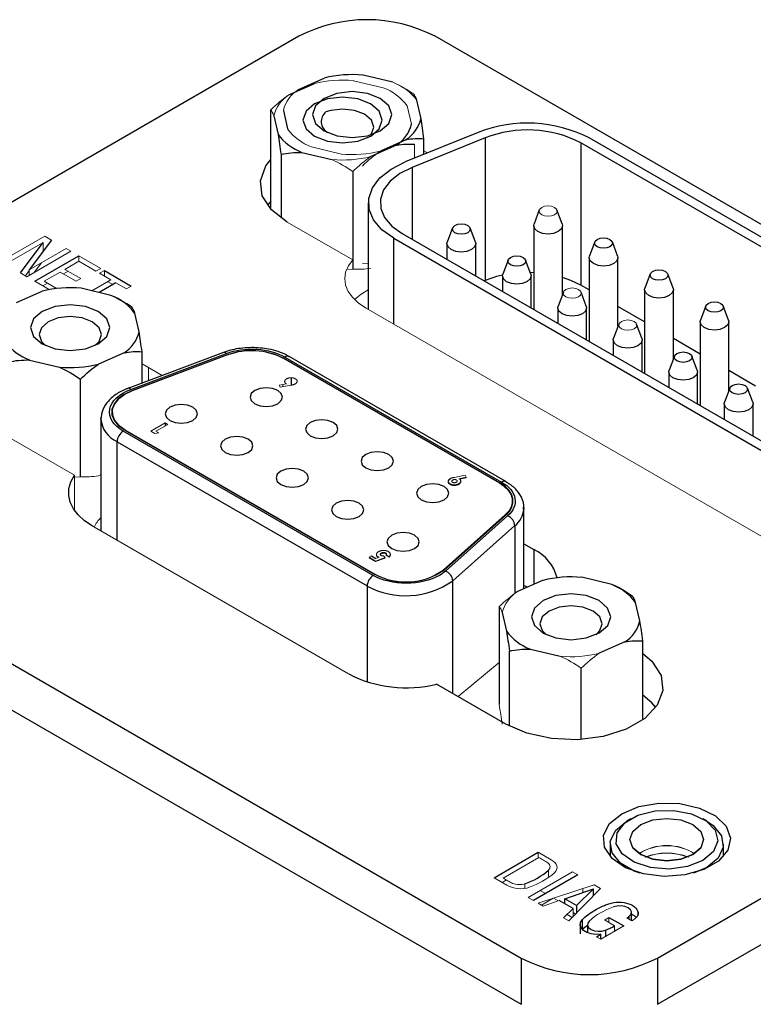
# Model space of a CAD drawing. Header units: millimetres. Extents: x -2 to 434, y -2 to 397.
# Tile 11 of 12: x 378 to 391, y 380 to 397. Entities that reach past the tile are written whole.
import ezdxf

# ---------------------------------------------------------------- set-up
doc = ezdxf.new("R2010")
doc.units = ezdxf.units.MM

msp = doc.modelspace()

# ---------------------------------------------------------------- linework, layer by layer
at = {"color": 7, "linetype": 'Continuous', "lineweight": 25}
for p, q in [((383.015, 396.926), (372.09, 390.619)), ((400.268, 388.354), (385.419, 396.926)), ((383.008, 395.988), (383.46, 396.188)), ((384.674, 396.115), (384.148, 396.241)), ((382.839, 395.891), (383.291, 396.091)), ((385.045, 395.904), (385.045, 395.865)), ((385.172, 395.471), (385.097, 395.797)), ((382.521, 393.904), (382.521, 395.627)), ((382.574, 395.52), (382.648, 395.194)), ((382.743, 395.618), (382.817, 395.292)), ((386.183, 395.231), (384.894, 394.71)), ((384.738, 395.004), (384.286, 394.803)), ((384.906, 395.101), (384.454, 394.901)), ((386.302, 395.132), (385.014, 394.611)), ((385.224, 394.843), (385.224, 395.119)), ((386.302, 395.132), (386.302, 392.618)), ((394.666, 391.195), (387.994, 395.047)), ((387.994, 395.047), (387.994, 392.533)), ((394.813, 391.28), (388.141, 395.132)), ((382.701, 394.842), (382.701, 393.717)), ((383.071, 394.877), (383.598, 394.751)), ((383.968, 394.54), (383.968, 392.817)), ((382.521, 394.015), (382.463, 393.944)), ((384.242, 393.987), (384.242, 392.106)), ((387.259, 393.862), (387.166, 393.614)), ((387.663, 393.614), (387.57, 393.862)), ((387.161, 393.583), (387.161, 392.106)), ((387.669, 392.367), (387.669, 393.583)), ((384.837, 393.447), (391.896, 389.373)), ((385.728, 393.543), (385.635, 393.295)), ((386.132, 393.295), (386.039, 393.543)), ((378.104, 392.749), (378.505, 393.288)), ((378.65, 393.33), (378.258, 392.803)), ((384.69, 393.362), (391.749, 389.288)), ((385.629, 393.264), (385.629, 392.99)), ((386.137, 392.697), (386.137, 393.264)), ((388.238, 393.297), (388.145, 393.049)), ((388.642, 393.049), (388.549, 393.297)), ((378.356, 392.604), (379.132, 393.052)), ((386.708, 392.978), (386.615, 392.73)), ((387.111, 392.73), (387.018, 392.978)), ((388.139, 393.018), (388.139, 391.541)), ((388.647, 391.802), (388.647, 393.018)), ((379.583, 392.792), (380.059, 392.517)), ((387.161, 392.754), (387.101, 392.756)), ((389.217, 392.732), (389.124, 392.484)), ((389.62, 392.484), (389.527, 392.732)), ((379.788, 392.576), (379.49, 392.404)), ((386.302, 392.618), (386.285, 392.612)), ((386.609, 392.699), (386.609, 392.425)), ((387.117, 392.131), (387.117, 392.699)), ((388.139, 392.449), (387.994, 392.533)), ((378.032, 392.227), (378.484, 392.428)), ((379.698, 392.354), (379.172, 392.48)), ((387.686, 392.413), (387.593, 392.165)), ((388.089, 392.165), (387.996, 392.413)), ((389.118, 392.453), (389.118, 390.976)), ((389.626, 391.236), (389.626, 392.453)), ((379.895, 392.253), (379.845, 392.282)), ((380.196, 391.711), (380.121, 392.037)), ((387.587, 392.134), (387.587, 391.86)), ((388.095, 391.567), (388.095, 392.134)), ((389.118, 391.884), (388.647, 392.156)), ((390.196, 392.167), (390.103, 391.919)), ((390.599, 391.919), (390.506, 392.167)), ((388.665, 391.848), (388.572, 391.6)), ((389.068, 391.6), (388.975, 391.848)), ((390.097, 391.888), (390.097, 390.411)), ((390.605, 390.671), (390.605, 391.888)), ((388.566, 391.569), (388.566, 391.295)), ((389.074, 391.002), (389.074, 391.569)), ((390.097, 391.319), (389.626, 391.591)), ((379.93, 391.34), (379.478, 391.14)), ((381.683, 391.347), (379.996, 390.713)), ((380.05, 390.695), (381.736, 391.328)), ((380.248, 390.808), (380.248, 391.359)), ((378.264, 391.213), (378.79, 391.088)), ((382.77, 391.266), (386.593, 389.059)), ((386.669, 389.067), (382.846, 391.273)), ((389.644, 391.283), (389.551, 391.035)), ((390.047, 391.035), (389.954, 391.283)), ((389.545, 391.004), (389.545, 390.73)), ((390.053, 390.437), (390.053, 391.004)), ((391.076, 390.754), (390.605, 391.026)), ((379.161, 389.154), (379.161, 390.877)), ((379.994, 390.712), (379.996, 390.713)), ((390.623, 390.718), (390.529, 390.47)), ((391.026, 390.47), (390.933, 390.718)), ((390.524, 390.439), (390.524, 390.165)), ((391.032, 389.871), (391.032, 390.439)), ((379.522, 390.175), (379.522, 390.191)), ((379.522, 390.171), (379.522, 388.198)), ((380.656, 390.104), (380.656, 390.052)), ((384.328, 387.411), (379.916, 389.959)), ((379.943, 389.974), (384.355, 387.427)), ((379.808, 389.772), (384.221, 387.225)), ((380.656, 389.573), (380.656, 389.563)), ((372.09, 389.232), (386.939, 380.659)), ((381.227, 389.233), (381.227, 389.243)), ((381.634, 389.008), (381.634, 388.998)), ((382.206, 388.668), (382.206, 388.678)), ((386.987, 388.61), (386.987, 388.583)), ((386.987, 387.177), (386.987, 388.598)), ((372.09, 388.415), (386.939, 379.843)), ((382.613, 388.443), (382.613, 388.433)), ((386.701, 388.462), (385.604, 387.488)), ((385.732, 387.316), (386.829, 388.29)), ((383.185, 388.103), (383.185, 388.113)), ((383.592, 387.878), (383.592, 387.868)), ((386.987, 387.97), (387.163, 387.869)), ((384.298, 387.755), (384.377, 387.71)), ((384.571, 387.768), (384.571, 387.758)), ((384.164, 387.538), (384.164, 387.548)), ((385.663, 387.581), (385.663, 387.595)), ((386.871, 387.125), (387.323, 387.325)), ((388.537, 387.252), (388.011, 387.378)), ((387.045, 387.202), (386.987, 387.235)), ((388.734, 387.151), (388.684, 387.18)), ((386.553, 386.861), (386.553, 385.139)), ((389.034, 386.608), (388.96, 386.934)), ((389.344, 380.659), (400.268, 386.966)), ((386.605, 386.755), (386.68, 386.428)), ((387.103, 386.111), (387.629, 385.985)), ((388.769, 386.238), (388.317, 386.037)), ((389.087, 384.861), (389.087, 386.256)), ((389.344, 379.843), (400.268, 386.149)), ((386.732, 384.751), (386.732, 386.077)), ((387.999, 384.516), (387.999, 385.774)), ((386.671, 384.785), (385.444, 385.493)), ((388.873, 383.116), (388.802, 383.076)), ((390.217, 383.076), (390.146, 383.116)), ((388.509, 382.667), (388.509, 382.45)), ((390.509, 382.451), (390.509, 382.667)), ((386.461, 382.075), (387.24, 382.525)), ((387.937, 382.126), (387.155, 381.675)), ((390.217, 382.259), (389.983, 382.159)), ((387.71, 381.707), (388.216, 381.881)), ((388.216, 381.881), (387.914, 381.589)), ((388.216, 381.759), (388.216, 381.881)), ((387.855, 381.533), (387.611, 381.674)), ((387.71, 381.617), (387.71, 381.707)), ((387.914, 381.589), (387.71, 381.707)), ((387.914, 381.589), (387.914, 381.451)), ((388.885, 381.321), (388.885, 381.464)), ((389.003, 381.43), (389.003, 381.47)), ((387.982, 381.252), (387.982, 381.088)), ((388.017, 381.334), (388.017, 381.171)), ((388.11, 381.248), (388.11, 381.109)), ((388.488, 381.376), (388.75, 381.225)), ((388.848, 381.368), (388.828, 381.382)), ((388.017, 381.171), (388.11, 381.237)), ((388.268, 381.035), (388.344, 381.079)), ((388.344, 380.991), (388.344, 381.079)), ((388.429, 381.151), (388.429, 381.039)), ((388.589, 381.155), (388.609, 381.143)), ((386.939, 380.659), (386.939, 379.843)), ((389.344, 380.659), (389.344, 379.843))]:
    msp.add_line(p, q, dxfattribs=at)
at = {"color": 144, "linetype": 'Continuous', "lineweight": 18}
for p, q in [((384.506, 396.018), (383.979, 396.143)), ((383.008, 395.988), (382.949, 395.939)), ((385.003, 395.374), (384.928, 395.7)), ((383.24, 394.974), (383.766, 394.848)), ((385.055, 395.022), (385.055, 394.775)), ((385.224, 394.907), (385.289, 394.869)), ((383.967, 392.979), (382.809, 393.648)), ((377.755, 392.95), (378.532, 393.399)), ((378.505, 393.288), (377.838, 392.903)), ((378.505, 393.288), (378.505, 393.135)), ((378.532, 393.399), (378.65, 393.33)), ((378.993, 393.132), (378.217, 392.684)), ((378.258, 392.803), (378.911, 393.18)), ((378.911, 393.18), (378.993, 393.132)), ((378.471, 392.926), (378.347, 392.759)), ((379.132, 392.955), (378.884, 392.812)), ((379.132, 393.052), (379.519, 392.829)), ((379.132, 392.955), (379.132, 393.052)), ((379.435, 392.78), (379.132, 392.955)), ((384.242, 392.92), (384.137, 392.914)), ((378.217, 392.684), (378.104, 392.749)), ((378.189, 392.7), (378.258, 392.793)), ((378.258, 392.803), (378.258, 392.708)), ((378.805, 392.766), (378.521, 392.602)), ((379.086, 392.604), (378.805, 392.766)), ((378.942, 392.779), (378.862, 392.733)), ((378.884, 392.812), (379.166, 392.649)), ((379.519, 392.829), (379.435, 392.78)), ((379.499, 392.744), (379.583, 392.792)), ((379.697, 392.629), (379.499, 392.744)), ((379.583, 392.792), (379.583, 392.695)), ((383.968, 392.817), (383.883, 392.809)), ((378.612, 392.456), (378.356, 392.604)), ((378.579, 392.569), (378.497, 392.522)), ((378.521, 392.602), (378.741, 392.475)), ((379.166, 392.649), (379.086, 392.604)), ((379.36, 392.435), (379.697, 392.629)), ((379.639, 392.596), (379.731, 392.543)), ((379.975, 392.469), (379.788, 392.576)), ((380.059, 392.517), (379.975, 392.469)), ((391.969, 387.645), (384.191, 392.135)), ((381.757, 391.31), (380.07, 390.677)), ((381.764, 391.304), (380.077, 390.67)), ((380.248, 391.146), (380.603, 390.941)), ((386.557, 389.038), (382.734, 391.245)), ((386.566, 389.043), (382.743, 391.25)), ((380.364, 391.079), (380.364, 390.851)), ((382.796, 390.792), (382.666, 390.767)), ((382.666, 390.767), (382.686, 390.733)), ((382.686, 390.733), (382.875, 390.768)), ((382.734, 390.78), (382.734, 390.742)), ((380.656, 390.104), (380.406, 389.96)), ((380.701, 390.078), (380.656, 390.104)), ((379.952, 389.979), (384.364, 387.432)), ((380.406, 389.96), (380.475, 389.919)), ((380.475, 389.919), (380.544, 389.928)), ((380.493, 389.958), (380.701, 390.078)), ((380.544, 389.928), (380.493, 389.958)), ((379.059, 389.179), (377.832, 389.888)), ((379.059, 388.555), (379.059, 389.179)), ((379.161, 389.154), (379.059, 389.144)), ((379.522, 389.191), (379.478, 389.172)), ((385.763, 389.142), (385.951, 389.178)), ((385.971, 389.143), (385.842, 389.119)), ((385.853, 389.111), (385.971, 389.133)), ((385.951, 389.178), (385.971, 389.143)), ((385.971, 389.133), (385.966, 389.142)), ((386.566, 389.033), (386.566, 389.043)), ((385.562, 387.504), (386.659, 388.478)), ((385.572, 387.5), (386.669, 388.474)), ((386.566, 388.383), (386.566, 388.396)), ((383.895, 385.673), (379.37, 388.285)), ((384.257, 387.731), (384.298, 387.755)), ((384.371, 387.665), (384.257, 387.731)), ((384.266, 387.726), (384.257, 387.721)), ((384.257, 387.721), (384.371, 387.655)), ((384.539, 387.728), (384.371, 387.665)), ((384.371, 387.655), (384.539, 387.718)), ((384.377, 387.71), (384.434, 387.731)), ((384.416, 387.729), (384.42, 387.726)), ((384.51, 387.755), (384.539, 387.728)), ((384.539, 387.718), (384.531, 387.725)), ((384.61, 387.746), (384.558, 387.775)), ((384.558, 387.765), (384.61, 387.735)), ((385.825, 385.273), (386.553, 385.873)), ((387.24, 382.525), (387.468, 382.394)), ((387.24, 382.424), (387.24, 382.525)), ((386.624, 382.068), (387.252, 382.431)), ((387.062, 381.728), (387.844, 382.18)), ((387.422, 382.21), (387.422, 382.081)), ((387.844, 382.18), (387.937, 382.126)), ((386.689, 381.944), (386.461, 382.075)), ((386.678, 382.037), (386.602, 381.994)), ((387.006, 381.89), (387.006, 381.97)), ((387.238, 381.627), (388.23, 381.953)), ((388.23, 381.953), (388.342, 381.888)), ((387.277, 381.852), (387.369, 381.799)), ((388.342, 381.888), (387.779, 381.314)), ((388.027, 381.816), (388.027, 381.886)), ((387.155, 381.675), (387.062, 381.728)), ((387.327, 381.575), (387.238, 381.627)), ((387.507, 381.715), (387.296, 381.593)), ((387.611, 381.674), (387.327, 381.575)), ((387.512, 381.717), (387.595, 381.669)), ((387.688, 381.367), (387.855, 381.533)), ((387.751, 381.43), (387.841, 381.377)), ((387.855, 381.533), (387.855, 381.391)), ((387.898, 381.435), (387.855, 381.46)), ((387.779, 381.314), (387.688, 381.367)), ((388.411, 381.331), (388.488, 381.376)), ((388.589, 381.228), (388.411, 381.331)), ((388.488, 381.376), (388.488, 381.286)), ((388.893, 381.316), (388.806, 381.367)), ((388.821, 381.377), (388.848, 381.365)), ((388.848, 381.397), (388.848, 381.342)), ((388.75, 381.225), (388.344, 380.99)), ((388.589, 381.228), (388.589, 381.132)), ((388.344, 380.99), (388.268, 381.035))]:
    msp.add_line(p, q, dxfattribs=at)
at = {"color": 8, "linetype": 'Continuous', "lineweight": 25}
for p, q in [((385.014, 394.611), (385.014, 393.346)), ((384.69, 391.848), (384.69, 393.362)), ((382.477, 391.344), (382.596, 391.317)), ((381.653, 391.262), (381.653, 391.271)), ((382.878, 391.173), (382.878, 391.162)), ((382.878, 390.899), (382.878, 390.769)), ((379.967, 389.971), (379.967, 389.961)), ((379.808, 388.032), (379.808, 389.772)), ((386.829, 388.29), (386.829, 387.093)), ((387.163, 387.869), (387.163, 387.254)), ((384.221, 387.225), (384.221, 385.532)), ((385.732, 385.327), (385.732, 387.316))]:
    msp.add_line(p, q, dxfattribs=at)
at = {"color": 7, "linetype": 'Continuous', "lineweight": 25, "flags": 128}
for points in [[(384.435, 395.293), (384.488, 395.447), (384.435, 395.602), (384.283, 395.733), (384.056, 395.821), (383.788, 395.851), (383.52, 395.82), (383.293, 395.733), (383.142, 395.602), (383.088, 395.447), (383.142, 395.292), (383.294, 395.161), (383.521, 395.074), (383.789, 395.043), (384.057, 395.074), (384.284, 395.161), (384.435, 395.293)], [(383.31, 395.699), (383.257, 395.544), (383.311, 395.39), (383.462, 395.259), (383.69, 395.171), (383.957, 395.14), (384.225, 395.171), (384.452, 395.259), (384.604, 395.39), (384.657, 395.545), (384.604, 395.699), (384.452, 395.83), (384.225, 395.918), (383.957, 395.949), (383.689, 395.918), (383.462, 395.83), (383.31, 395.699)], [(384.284, 395.187), (384.297, 395.203), (384.338, 395.325), (384.296, 395.446), (384.177, 395.549), (383.999, 395.618), (383.788, 395.642), (383.578, 395.618), (383.493, 395.592)], [(382.809, 393.648), (382.532, 393.861), (382.37, 394.112), (382.337, 394.378), (382.435, 394.639), (382.521, 394.749)], [(384.69, 393.362), (384.482, 393.512), (384.334, 393.685), (384.255, 393.871), (384.248, 394.064), (384.313, 394.252), (384.447, 394.428), (384.644, 394.583), (384.894, 394.71)], [(385.014, 394.611), (384.797, 394.502), (384.627, 394.368), (384.511, 394.216), (384.455, 394.053), (384.462, 393.887), (384.53, 393.726), (384.657, 393.577), (384.837, 393.447)], [(385.996, 393.588), (386.03, 393.559), (386.042, 393.524), (386.03, 393.489), (385.996, 393.459), (385.944, 393.439), (385.883, 393.432), (385.823, 393.439), (385.771, 393.459), (385.737, 393.489), (385.725, 393.524), (385.737, 393.559), (385.771, 393.588), (385.823, 393.608), (385.883, 393.615), (385.944, 393.608), (385.996, 393.588)], [(387.663, 393.614), (387.669, 393.583), (387.649, 393.527), (387.594, 393.479), (387.512, 393.448), (387.415, 393.436), (387.317, 393.448), (387.235, 393.479), (387.18, 393.527), (387.161, 393.583), (387.166, 393.614)], [(386.132, 393.295), (386.137, 393.264), (386.118, 393.208), (386.063, 393.161), (385.981, 393.129), (385.883, 393.118), (385.786, 393.129), (385.704, 393.161), (385.649, 393.208), (385.629, 393.264), (385.635, 393.295)], [(388.506, 393.342), (388.54, 393.312), (388.552, 393.277), (388.54, 393.242), (388.506, 393.213), (388.454, 393.193), (388.393, 393.186), (388.333, 393.193), (388.281, 393.213), (388.247, 393.242), (388.235, 393.277), (388.247, 393.312), (388.281, 393.342), (388.333, 393.362), (388.393, 393.369), (388.454, 393.362), (388.506, 393.342)], [(386.975, 393.023), (387.009, 392.993), (387.022, 392.958), (387.009, 392.923), (386.975, 392.893), (386.924, 392.874), (386.863, 392.867), (386.802, 392.874), (386.751, 392.893), (386.716, 392.923), (386.704, 392.958), (386.716, 392.993), (386.751, 393.023), (386.802, 393.043), (386.863, 393.05), (386.924, 393.043), (386.975, 393.023)], [(388.642, 393.049), (388.647, 393.018), (388.628, 392.962), (388.573, 392.914), (388.491, 392.883), (388.393, 392.871), (388.296, 392.883), (388.214, 392.914), (388.159, 392.962), (388.139, 393.018), (388.145, 393.049)], [(386.61, 392.711), (386.502, 392.685), (386.302, 392.618)], [(387.111, 392.73), (387.117, 392.699), (387.097, 392.643), (387.042, 392.595), (386.96, 392.563), (386.863, 392.552), (386.766, 392.563), (386.683, 392.595), (386.628, 392.643), (386.609, 392.699), (386.615, 392.73)], [(389.485, 392.777), (389.519, 392.747), (389.531, 392.712), (389.519, 392.677), (389.485, 392.647), (389.433, 392.628), (389.372, 392.621), (389.312, 392.628), (389.26, 392.647), (389.226, 392.677), (389.214, 392.712), (389.226, 392.747), (389.26, 392.777), (389.312, 392.797), (389.372, 392.804), (389.433, 392.797), (389.485, 392.777)], [(387.994, 392.533), (387.817, 392.618), (387.669, 392.671)], [(389.62, 392.484), (389.626, 392.453), (389.607, 392.397), (389.552, 392.349), (389.469, 392.318), (389.372, 392.306), (389.275, 392.318), (389.193, 392.349), (389.138, 392.397), (389.118, 392.453), (389.124, 392.484)], [(378.334, 391.938), (378.281, 391.784), (378.334, 391.629), (378.486, 391.498), (378.713, 391.41), (378.981, 391.38), (379.249, 391.411), (379.476, 391.498), (379.628, 391.629), (379.681, 391.784), (379.628, 391.939), (379.476, 392.07), (379.249, 392.157), (378.981, 392.188), (378.713, 392.157), (378.486, 392.069), (378.334, 391.938)], [(390.463, 392.212), (390.498, 392.182), (390.51, 392.147), (390.498, 392.112), (390.463, 392.082), (390.412, 392.062), (390.351, 392.056), (390.29, 392.062), (390.239, 392.082), (390.204, 392.112), (390.192, 392.147), (390.204, 392.182), (390.239, 392.212), (390.29, 392.232), (390.351, 392.239), (390.412, 392.232), (390.463, 392.212)], [(388.089, 392.165), (388.095, 392.134), (388.076, 392.078), (388.021, 392.03), (387.938, 391.999), (387.841, 391.988), (387.744, 391.999), (387.661, 392.03), (387.606, 392.078), (387.587, 392.134), (387.593, 392.165)], [(379.417, 391.468), (379.489, 391.54), (379.531, 391.662), (379.489, 391.783), (379.37, 391.886), (379.191, 391.955), (378.981, 391.979), (378.77, 391.955), (378.592, 391.886), (378.473, 391.783), (378.431, 391.661), (378.473, 391.54), (378.545, 391.468)], [(390.599, 391.919), (390.605, 391.888), (390.586, 391.832), (390.531, 391.784), (390.448, 391.752), (390.351, 391.741), (390.254, 391.752), (390.172, 391.784), (390.116, 391.832), (390.097, 391.888), (390.103, 391.919)], [(389.068, 391.6), (389.074, 391.569), (389.055, 391.513), (389, 391.465), (388.917, 391.434), (388.82, 391.422), (388.723, 391.434), (388.64, 391.465), (388.585, 391.513), (388.566, 391.569), (388.572, 391.6)], [(389.911, 391.328), (389.945, 391.298), (389.958, 391.263), (389.945, 391.228), (389.911, 391.198), (389.86, 391.179), (389.799, 391.172), (389.738, 391.179), (389.687, 391.198), (389.652, 391.228), (389.64, 391.263), (389.652, 391.298), (389.687, 391.328), (389.738, 391.348), (389.799, 391.355), (389.86, 391.348), (389.911, 391.328)], [(390.047, 391.035), (390.053, 391.004), (390.033, 390.948), (389.978, 390.9), (389.896, 390.869), (389.799, 390.857), (389.702, 390.869), (389.619, 390.9), (389.564, 390.948), (389.545, 391.004), (389.551, 391.035)], [(382.239, 390.676), (382.177, 390.622), (382.155, 390.559), (382.177, 390.496), (382.239, 390.442), (382.332, 390.407), (382.441, 390.394), (382.55, 390.407), (382.643, 390.442), (382.705, 390.496), (382.727, 390.559), (382.705, 390.622), (382.643, 390.676), (382.55, 390.711), (382.441, 390.724), (382.332, 390.711), (382.239, 390.676)], [(390.89, 390.763), (390.924, 390.733), (390.936, 390.698), (390.924, 390.663), (390.89, 390.633), (390.838, 390.614), (390.778, 390.607), (390.717, 390.614), (390.665, 390.633), (390.631, 390.663), (390.619, 390.698), (390.631, 390.733), (390.665, 390.763), (390.717, 390.783), (390.778, 390.79), (390.838, 390.783), (390.89, 390.763)], [(391.026, 390.47), (391.032, 390.439), (391.012, 390.383), (390.957, 390.335), (390.875, 390.303), (390.778, 390.292), (390.68, 390.303), (390.598, 390.335), (390.543, 390.383), (390.524, 390.439), (390.529, 390.47)], [(380.739, 390.38), (380.677, 390.327), (380.656, 390.264), (380.677, 390.2), (380.739, 390.147), (380.832, 390.111), (380.941, 390.099), (381.051, 390.111), (381.143, 390.147), (381.205, 390.2), (381.227, 390.264), (381.205, 390.327), (381.143, 390.38), (381.051, 390.416), (380.941, 390.429), (380.832, 390.416), (380.739, 390.38)], [(383.218, 390.111), (383.156, 390.057), (383.134, 389.994), (383.156, 389.931), (383.218, 389.877), (383.31, 389.842), (383.42, 389.829), (383.529, 389.842), (383.622, 389.877), (383.684, 389.931), (383.706, 389.994), (383.684, 390.057), (383.622, 390.111), (383.529, 390.146), (383.42, 390.159), (383.31, 390.146), (383.218, 390.111)], [(381.718, 389.815), (381.656, 389.762), (381.634, 389.698), (381.656, 389.635), (381.718, 389.582), (381.811, 389.546), (381.92, 389.534), (382.029, 389.546), (382.122, 389.582), (382.184, 389.635), (382.206, 389.698), (382.184, 389.762), (382.122, 389.815), (382.029, 389.851), (381.92, 389.863), (381.811, 389.851), (381.718, 389.815)], [(384.197, 389.546), (384.135, 389.492), (384.113, 389.429), (384.135, 389.366), (384.197, 389.312), (384.289, 389.276), (384.399, 389.264), (384.508, 389.276), (384.601, 389.312), (384.663, 389.366), (384.684, 389.429), (384.663, 389.492), (384.601, 389.546), (384.508, 389.581), (384.399, 389.594), (384.289, 389.581), (384.197, 389.546)], [(382.697, 389.25), (382.635, 389.197), (382.613, 389.133), (382.635, 389.07), (382.697, 389.017), (382.79, 388.981), (382.899, 388.968), (383.008, 388.981), (383.101, 389.017), (383.163, 389.07), (383.185, 389.133), (383.163, 389.197), (383.101, 389.25), (383.008, 389.286), (382.899, 389.298), (382.79, 389.286), (382.697, 389.25)], [(379.37, 388.285), (379.233, 388.377), (379.121, 388.479), (379.036, 388.589), (378.98, 388.705), (378.954, 388.825), (378.959, 388.945), (378.994, 389.064), (379.059, 389.179)], [(385.175, 388.98), (385.114, 388.927), (385.092, 388.864), (385.114, 388.801), (385.175, 388.747), (385.268, 388.711), (385.378, 388.699), (385.487, 388.711), (385.58, 388.747), (385.642, 388.801), (385.663, 388.864), (385.642, 388.927), (385.58, 388.98), (385.487, 389.016), (385.378, 389.029), (385.268, 389.016), (385.175, 388.98)], [(386.669, 388.474), (386.733, 388.542), (386.775, 388.616), (386.795, 388.692), (386.792, 388.769), (386.767, 388.845), (386.72, 388.918), (386.652, 388.984), (386.566, 389.043)], [(383.676, 388.685), (383.614, 388.631), (383.592, 388.568), (383.614, 388.505), (383.676, 388.452), (383.768, 388.416), (383.878, 388.403), (383.987, 388.416), (384.08, 388.452), (384.142, 388.505), (384.164, 388.568), (384.142, 388.631), (384.08, 388.685), (383.987, 388.721), (383.878, 388.733), (383.768, 388.721), (383.676, 388.685)], [(384.655, 388.12), (384.593, 388.066), (384.571, 388.003), (384.593, 387.94), (384.655, 387.887), (384.747, 387.851), (384.857, 387.838), (384.966, 387.851), (385.059, 387.887), (385.121, 387.94), (385.142, 388.003), (385.121, 388.066), (385.059, 388.12), (384.966, 388.156), (384.857, 388.168), (384.747, 388.156), (384.655, 388.12)], [(387.173, 386.836), (387.12, 386.681), (387.173, 386.527), (387.325, 386.395), (387.552, 386.308), (387.82, 386.277), (388.088, 386.308), (388.315, 386.396), (388.467, 386.527), (388.52, 386.681), (388.466, 386.836), (388.315, 386.967), (388.087, 387.055), (387.82, 387.085), (387.552, 387.055), (387.325, 386.967), (387.173, 386.836)], [(388.255, 386.365), (388.328, 386.437), (388.37, 386.559), (388.328, 386.68), (388.209, 386.783), (388.03, 386.852), (387.82, 386.876), (387.609, 386.852), (387.431, 386.783), (387.312, 386.68), (387.27, 386.559), (387.312, 386.437), (387.384, 386.365)], [(389.087, 386.036), (389.246, 385.898), (389.408, 385.648), (389.441, 385.381), (389.342, 385.121), (389.121, 384.886), (388.794, 384.697), (388.388, 384.569), (387.936, 384.513), (387.474, 384.532), (387.041, 384.625), (386.671, 384.785)], [(389.315, 385.081), (389.246, 385.163), (389.087, 385.301)], [(388.714, 383.207), (389.015, 383.331), (389.37, 383.392), (389.74, 383.384), (390.085, 383.306), (390.368, 383.168), (390.557, 382.984), (390.633, 382.775), (390.587, 382.563), (390.425, 382.371), (390.163, 382.219), (389.83, 382.126), (389.463, 382.099), (389.1, 382.143), (388.782, 382.252), (388.543, 382.416), (388.408, 382.615), (388.393, 382.828), (388.498, 383.033), (388.714, 383.207)], [(390.146, 382.382), (389.873, 382.274), (389.551, 382.23), (389.223, 382.256), (388.934, 382.349), (388.723, 382.496), (388.618, 382.677), (388.633, 382.868), (388.767, 383.043), (389.001, 383.178), (389.303, 383.255), (389.634, 383.264), (389.947, 383.203), (390.202, 383.081), (390.363, 382.914), (390.408, 382.725), (390.333, 382.539), (390.146, 382.382)], [(389.04, 382.158), (388.936, 382.195), (388.69, 382.336), (388.543, 382.518), (388.513, 382.718), (388.603, 382.911), (388.802, 383.076)], [(389.969, 382.484), (389.758, 382.402), (389.509, 382.374), (389.261, 382.402), (389.05, 382.484), (388.909, 382.605), (388.859, 382.749), (388.909, 382.893), (389.05, 383.014), (389.261, 383.096), (389.509, 383.124), (389.758, 383.096), (389.969, 383.014), (390.11, 382.893), (390.159, 382.749), (390.11, 382.605), (389.969, 382.484)], [(390.217, 383.076), (390.329, 382.999), (390.475, 382.817), (390.506, 382.617), (390.416, 382.423), (390.217, 382.259)], [(388.848, 381.397), (388.878, 381.433), (388.884, 381.473), (388.867, 381.512), (388.828, 381.545), (388.771, 381.569), (388.704, 381.58), (388.635, 381.577), (388.571, 381.56)], [(388.344, 381.079), (388.259, 381.077), (388.176, 381.088), (388.101, 381.112), (388.041, 381.147), (388.001, 381.191), (387.983, 381.239), (387.988, 381.288), (388.017, 381.334)], [(388.139, 381.309), (388.114, 381.272), (388.112, 381.232), (388.132, 381.195), (388.174, 381.163), (388.231, 381.141), (388.298, 381.131), (388.366, 381.135), (388.429, 381.151)]]:
    msp.add_lwpolyline(points, dxfattribs=at)
at = {"color": 144, "linetype": 'Continuous', "lineweight": 18, "flags": 128}
for points in [[(387.527, 393.907), (387.561, 393.877), (387.573, 393.842), (387.561, 393.807), (387.527, 393.778), (387.475, 393.758), (387.415, 393.751), (387.354, 393.758), (387.302, 393.778), (387.268, 393.807), (387.256, 393.842), (387.268, 393.877), (387.302, 393.907), (387.354, 393.927), (387.415, 393.934), (387.475, 393.927), (387.527, 393.907)], [(384.191, 392.135), (384.063, 392.222), (383.96, 392.32), (383.885, 392.425), (383.84, 392.536), (383.825, 392.65), (383.842, 392.764), (383.89, 392.874), (383.967, 392.979)], [(387.953, 392.458), (387.988, 392.428), (388, 392.393), (387.988, 392.358), (387.953, 392.329), (387.902, 392.309), (387.841, 392.302), (387.78, 392.309), (387.729, 392.329), (387.694, 392.358), (387.682, 392.393), (387.694, 392.428), (387.729, 392.458), (387.78, 392.478), (387.841, 392.485), (387.902, 392.478), (387.953, 392.458)], [(388.932, 391.893), (388.967, 391.863), (388.979, 391.828), (388.967, 391.793), (388.932, 391.764), (388.881, 391.744), (388.82, 391.737), (388.759, 391.744), (388.708, 391.764), (388.673, 391.793), (388.661, 391.828), (388.673, 391.863), (388.708, 391.893), (388.759, 391.913), (388.82, 391.92), (388.881, 391.913), (388.932, 391.893)], [(380.07, 390.677), (379.935, 390.613), (379.828, 390.533), (379.754, 390.441), (379.717, 390.343), (379.718, 390.242), (379.758, 390.144), (379.834, 390.053), (379.943, 389.974)], [(379.952, 389.979), (379.845, 390.057), (379.77, 390.146), (379.73, 390.243), (379.729, 390.342), (379.766, 390.439), (379.839, 390.529), (379.944, 390.607), (380.077, 390.67)], [(386.557, 389.038), (386.642, 388.98), (386.709, 388.915), (386.755, 388.843), (386.78, 388.769), (386.782, 388.693), (386.762, 388.617), (386.721, 388.545), (386.659, 388.478)], [(389.969, 382.479), (389.758, 382.398), (389.509, 382.369), (389.261, 382.398), (389.05, 382.479), (388.909, 382.601), (388.859, 382.744), (388.909, 382.888), (389.05, 383.01), (389.261, 383.091), (389.509, 383.12), (389.758, 383.091), (389.969, 383.01), (390.11, 382.888), (390.159, 382.744), (390.11, 382.601), (389.969, 382.479)], [(387.468, 382.394), (387.505, 382.371), (387.535, 382.344), (387.556, 382.315), (387.569, 382.285), (387.572, 382.254), (387.566, 382.222), (387.551, 382.192), (387.528, 382.164)], [(388.488, 381.366), (388.443, 381.347), (388.417, 381.335)]]:
    msp.add_lwpolyline(points, dxfattribs=at)
at = {"color": 8, "linetype": 'Continuous', "lineweight": 25, "flags": 128}
msp.add_lwpolyline([(381.776, 391.317), (381.8, 391.323), (381.896, 391.344)], dxfattribs=at)
at = {"color": 7, "linetype": 'Continuous', "lineweight": 25}
for centre, radius, start, end in [((384.217, 394.606), 2.613, 62.6097, 117.3903), ((383.957, 394.204), 2.046, 84.6523, 104.0666), ((383.633, 395.42), 0.222, 129.1688, 239.753), ((384.413, 395.516), 0.606, 302.3157, 346.4249), ((384.582, 395.614), 0.606, 302.3157, 346.4249), ((387.052, 393.002), 2.392, 62.9112, 111.3061), ((383.396, 395.749), 0.931, 216.5664, 249.5678), ((387.053, 393.207), 2.066, 62.9112, 111.3061), ((378.981, 390.443), 2.046, 84.6523, 104.0666), ((379.373, 391.482), 0.931, 36.5664, 69.5678), ((379.606, 391.853), 0.606, 302.3157, 346.4249), ((378.589, 392.086), 0.931, 216.5664, 249.5678), ((381.695, 391.294), 0.0542, 39.7383, 102.674), ((382.182, 390.165), 1.213, 62.9307, 110.1498), ((382.815, 391.204), 0.0767, 65.6929, 125.6176), ((378.981, 393.125), 2.046, 264.6523, 284.0666), ((380.042, 389.761), 0.234, 122.6055, 177.3945), ((386.636, 389.003), 0.0706, 50.8036, 127.4381), ((386.629, 388.275), 0.2, 4.1548, 68.9195), ((386.842, 387.186), 0.754, 14.2317, 64.7905), ((384.455, 387.214), 0.234, 122.6055, 177.3945), ((385.532, 387.302), 0.2, 4.1548, 68.9195), ((387.82, 385.34), 2.046, 84.6523, 104.0666), ((384.902, 388.491), 1.438, 241.707, 305.2126), ((388.212, 386.38), 0.931, 36.5664, 69.5678), ((388.445, 386.75), 0.606, 302.3157, 346.4249), ((387.428, 386.983), 0.931, 216.5664, 249.5678), ((384.909, 387.649), 2.221, 242.8488, 283.9294), ((386.549, 383.242), 1.352, 289.7741, 310.2205), ((388.166, 381.904), 0.797, 289.2779, 302.0579), ((388.141, 382.979), 2.613, 242.6097, 297.3903)]:
    msp.add_arc(centre, radius, start, end, dxfattribs=at)
at = {"color": 144, "linetype": 'Continuous', "lineweight": 18}
for centre, radius, start, end in [((383.788, 394.106), 2.046, 84.6523, 104.0666), ((384.181, 395.145), 0.931, 36.5664, 69.5678), ((384.349, 395.243), 0.931, 36.5664, 69.5678), ((383.163, 395.378), 0.606, 122.3157, 166.4249), ((383.332, 395.475), 0.606, 122.3157, 166.4249), ((383.565, 395.846), 0.931, 216.5664, 249.5678), ((383.788, 396.788), 2.046, 264.6523, 284.0666), ((383.957, 396.885), 2.046, 264.6523, 284.0666), ((384.705, 391.532), 1.027, 116.7936, 133.3944), ((382.182, 390.152), 1.233, 62.9307, 110.1498), ((379.86, 388.067), 0.496, 132.8861, 156.4629), ((384.904, 388.447), 1.158, 241.707, 305.2126), ((384.904, 388.436), 1.14, 241.707, 305.2126), ((387.195, 386.612), 0.606, 122.3157, 166.4249), ((387.82, 388.022), 2.046, 264.6523, 284.0666), ((389.509, 381.714), 0.931, 57.8017, 122.1983), ((389.509, 381.707), 0.933, 58.1332, 121.8668), ((389.509, 381.476), 1.037, 68.4206, 111.5794), ((389.509, 381.469), 1.039, 68.8035, 111.1965), ((386.63, 383.209), 1.378, 289.3489, 310.6457), ((386.926, 382.374), 0.492, 241.1411, 289.0397), ((388.909, 380.483), 1.129, 107.4117, 132.9739), ((388.189, 382.264), 1.088, 304.4895, 307.2189), ((388.715, 381.614), 0.347, 300.8052, 324.1076)]:
    msp.add_arc(centre, radius, start, end, dxfattribs=at)
at = {"color": 8, "linetype": 'Continuous', "lineweight": 25}
for centre, radius, start, end in [((380.008, 390.66), 0.0542, 39.7383, 102.674), ((380, 390.212), 0.48, 184.3186, 246.409), ((386.574, 388.616), 0.415, 308.0255, 355.3379)]:
    msp.add_arc(centre, radius, start, end, dxfattribs=at)
at = {"color": 144, "linetype": 'Continuous', "lineweight": 18}
for points in [[(385.045, 395.904), (384.926, 395.985), (384.804, 396.057), (384.674, 396.115)], [(382.839, 395.891), (382.728, 395.815), (382.623, 395.725), (382.521, 395.627)], [(385.097, 395.797), (385.079, 395.851), (385.061, 395.883), (385.045, 395.904)], [(382.521, 395.627), (382.538, 395.606), (382.555, 395.574), (382.574, 395.52)], [(383.968, 394.54), (384.07, 394.637), (384.175, 394.727), (384.286, 394.803)], [(384.137, 394.637), (384.238, 394.735), (384.343, 394.825), (384.454, 394.901)], [(383.598, 394.751), (383.727, 394.693), (383.849, 394.621), (383.968, 394.54)], [(384.286, 392.835), (384.175, 392.813), (384.07, 392.81), (383.968, 392.817)], [(379.478, 389.172), (379.367, 389.15), (379.262, 389.146), (379.161, 389.154)], [(386.871, 387.125), (386.76, 387.049), (386.655, 386.959), (386.553, 386.861)], [(386.553, 386.861), (386.57, 386.84), (386.587, 386.808), (386.605, 386.755)], [(387.629, 385.985), (387.759, 385.927), (387.881, 385.855), (387.999, 385.774)], [(387.999, 385.774), (388.101, 385.872), (388.206, 385.961), (388.317, 386.037)], [(386.605, 384.787), (386.587, 384.894), (386.57, 385.013), (386.553, 385.139)]]:
    msp.add_open_spline(points, degree=3, dxfattribs=at)
at = {"color": 7, "linetype": 'Continuous', "lineweight": 25}
for points in [[(385.224, 395.119), (385.207, 395.245), (385.19, 395.364), (385.172, 395.471)], [(382.648, 395.194), (382.667, 395.087), (382.684, 394.968), (382.701, 394.842)], [(384.738, 395.004), (384.849, 395.026), (384.954, 395.029), (385.055, 395.022)], [(384.906, 395.101), (385.017, 395.124), (385.122, 395.127), (385.224, 395.119)], [(382.701, 394.842), (382.819, 394.867), (382.942, 394.881), (383.071, 394.877)], [(380.069, 392.144), (379.95, 392.224), (379.828, 392.297), (379.698, 392.354)], [(380.121, 392.037), (380.103, 392.09), (380.085, 392.122), (380.069, 392.144)], [(380.248, 391.359), (380.231, 391.485), (380.214, 391.604), (380.196, 391.711)], [(379.93, 391.34), (380.041, 391.363), (380.146, 391.366), (380.248, 391.359)], [(377.894, 391.179), (378.012, 391.203), (378.134, 391.218), (378.264, 391.213)], [(378.79, 391.088), (378.92, 391.03), (379.042, 390.957), (379.161, 390.877)], [(379.161, 390.877), (379.262, 390.974), (379.367, 391.064), (379.478, 391.14)], [(385.604, 387.488), (385.573, 387.461), (385.536, 387.435), (385.496, 387.411)], [(388.907, 387.041), (388.789, 387.122), (388.667, 387.194), (388.537, 387.252)], [(388.96, 386.934), (388.941, 386.988), (388.924, 387.02), (388.907, 387.041)], [(389.087, 386.256), (389.07, 386.382), (389.053, 386.501), (389.034, 386.608)], [(386.68, 386.428), (386.698, 386.322), (386.716, 386.202), (386.732, 386.077)], [(386.732, 386.077), (386.851, 386.101), (386.973, 386.115), (387.103, 386.111)], [(388.769, 386.238), (388.88, 386.26), (388.985, 386.263), (389.087, 386.256)]]:
    msp.add_open_spline(points, degree=3, dxfattribs=at)
for points, knots in [([(382.186, 391.433), (382.08, 391.427), (381.932, 391.418), (381.767, 391.378), (381.709, 391.353), (381.686, 391.344)], [0, 0, 0, 0, 0.603259, 0.842649, 1, 1, 1, 1]), ([(381.736, 391.328), (381.895, 391.388), (382.084, 391.414), (382.461, 391.391), (382.636, 391.343), (382.77, 391.266)], [0, 0, 0, 0, 0.5, 0.5, 1, 1, 1, 1]), ([(382.843, 391.271), (382.829, 391.28), (382.774, 391.318), (382.651, 391.363), (382.448, 391.42), (382.287, 391.428), (382.186, 391.433)], [0, 0, 0, 0, 0.080773, 0.331977, 0.585945, 1, 1, 1, 1]), ([(380.002, 390.715), (379.934, 390.685), (379.797, 390.625), (379.645, 390.492), (379.541, 390.338), (379.528, 390.227), (379.522, 390.171)], [0, 0, 0, 0, 0.244392, 0.493519, 0.745922, 1, 1, 1, 1]), ([(379.916, 389.959), (379.74, 390.06), (379.653, 390.202), (379.705, 390.488), (379.841, 390.617), (380.05, 390.695)], [0, 0, 0, 0, 0.5, 0.5, 1, 1, 1, 1]), ([(386.593, 389.059), (386.727, 388.982), (386.811, 388.88), (386.85, 388.663), (386.804, 388.554), (386.701, 388.462)], [0, 0, 0, 0, 0.5, 0.5, 1, 1, 1, 1]), ([(386.978, 388.58), (386.981, 388.602), (386.994, 388.691), (386.927, 388.838), (386.809, 388.98), (386.699, 389.045), (386.652, 389.073)], [0, 0, 0, 0, 0.114692, 0.4494977, 0.7593451, 1, 1, 1, 1]), ([(385.496, 387.411), (385.341, 387.322), (385.131, 387.272), (384.693, 387.272), (384.483, 387.322), (384.328, 387.411)], [0, 0, 0, 0, 0.5, 0.5, 1, 1, 1, 1]), ([(388.017, 381.334), (388.078, 381.396), (388.151, 381.452), (388.28, 381.527), (388.326, 381.551), (388.399, 381.584), (388.424, 381.594), (388.475, 381.614), (388.501, 381.623), (388.585, 381.644), (388.649, 381.649), (388.771, 381.639), (388.83, 381.625), (388.925, 381.58), (388.962, 381.549), (389.004, 381.483), (389.008, 381.446), (388.996, 381.411)], [0, 0, 0, 0, 0.25, 0.25, 0.375, 0.375, 0.4375, 0.4375, 0.5, 0.5, 0.625, 0.625, 0.75, 0.75, 0.875, 0.875, 1, 1, 1, 1]), ([(388.891, 381.432), (388.921, 381.416), (388.95, 381.401), (388.962, 381.38), (388.962, 381.38)], [0, 0, 0, 0, 0.995486, 1, 1, 1, 1])]:
    msp.add_open_spline(points, degree=3, knots=knots, dxfattribs=at)
at = {"color": 144, "linetype": 'Continuous', "lineweight": 18}
for points, knots in [([(382.8, 390.881), (382.797, 390.879), (382.792, 390.876), (382.785, 390.871), (382.779, 390.866), (382.774, 390.86), (382.77, 390.854), (382.767, 390.848), (382.766, 390.842), (382.765, 390.836), (382.765, 390.829), (382.766, 390.823), (382.769, 390.817), (382.772, 390.812), (382.777, 390.806), (382.782, 390.801), (382.788, 390.796), (382.793, 390.793), (382.796, 390.792)], [0, 0, 0, 0, 0.067843, 0.133268, 0.197344, 0.259699, 0.321681, 0.383542, 0.446244, 0.510279, 0.573927, 0.635647, 0.696174, 0.7557, 0.815084, 0.875264, 0.936671, 1, 1, 1, 1]), ([(382.954, 390.882), (382.951, 390.883), (382.946, 390.886), (382.938, 390.89), (382.929, 390.893), (382.919, 390.896), (382.909, 390.898), (382.899, 390.899), (382.888, 390.9), (382.877, 390.9), (382.866, 390.9), (382.856, 390.899), (382.845, 390.897), (382.835, 390.895), (382.826, 390.893), (382.817, 390.889), (382.808, 390.886), (382.802, 390.883), (382.8, 390.881)], [0, 0, 0, 0, 0.063973, 0.126423, 0.187623, 0.248002, 0.308487, 0.369371, 0.431716, 0.496201, 0.560713, 0.623467, 0.68541, 0.746835, 0.807992, 0.870296, 0.934379, 1, 1, 1, 1]), ([(382.953, 390.792), (382.956, 390.793), (382.961, 390.796), (382.967, 390.801), (382.972, 390.806), (382.977, 390.812), (382.981, 390.818), (382.983, 390.824), (382.985, 390.83), (382.986, 390.836), (382.986, 390.843), (382.985, 390.849), (382.982, 390.855), (382.979, 390.861), (382.974, 390.867), (382.969, 390.872), (382.962, 390.877), (382.957, 390.88), (382.954, 390.882)], [0, 0, 0, 0, 0.06198, 0.122866, 0.182735, 0.242643, 0.303183, 0.364573, 0.427729, 0.492883, 0.558123, 0.621133, 0.683462, 0.744709, 0.806713, 0.869264, 0.933514, 1, 1, 1, 1]), ([(382.875, 390.768), (382.877, 390.769), (382.883, 390.77), (382.891, 390.772), (382.899, 390.773), (382.906, 390.775), (382.912, 390.776), (382.917, 390.778), (382.922, 390.779), (382.928, 390.781), (382.934, 390.783), (382.941, 390.786), (382.947, 390.789), (382.951, 390.791), (382.953, 390.792)], [0, 0, 0, 0, 0.104643, 0.200819, 0.290312, 0.371376, 0.445801, 0.512883, 0.572383, 0.624398, 0.720448, 0.814409, 0.907462, 1, 1, 1, 1]), ([(385.683, 389.029), (385.681, 389.031), (385.675, 389.034), (385.669, 389.039), (385.663, 389.044), (385.658, 389.05), (385.655, 389.056), (385.653, 389.062), (385.652, 389.068), (385.652, 389.075), (385.652, 389.081), (385.654, 389.087), (385.657, 389.093), (385.66, 389.099), (385.665, 389.104), (385.67, 389.109), (385.677, 389.114), (385.682, 389.117), (385.684, 389.119)], [0, 0, 0, 0, 0.066427, 0.130619, 0.193114, 0.254924, 0.316298, 0.378571, 0.441525, 0.506708, 0.571492, 0.634591, 0.69628, 0.756765, 0.81662, 0.876835, 0.937666, 1, 1, 1, 1]), ([(385.684, 389.109), (385.682, 389.107), (385.677, 389.104), (385.67, 389.099), (385.665, 389.094), (385.66, 389.089), (385.657, 389.083), (385.654, 389.077), (385.652, 389.071), (385.652, 389.064), (385.652, 389.058), (385.653, 389.051), (385.655, 389.045), (385.658, 389.039), (385.663, 389.034), (385.669, 389.029), (385.675, 389.023), (385.681, 389.02), (385.683, 389.019)], [0, 0, 0, 0, 0.062334, 0.123165, 0.18338, 0.243235, 0.30372, 0.365409, 0.428508, 0.493292, 0.558475, 0.621429, 0.683702, 0.745076, 0.806886, 0.869381, 0.933573, 1, 1, 1, 1]), ([(385.684, 389.119), (385.686, 389.12), (385.69, 389.122), (385.697, 389.125), (385.704, 389.128), (385.71, 389.13), (385.715, 389.132), (385.72, 389.133), (385.726, 389.134), (385.732, 389.136), (385.738, 389.137), (385.746, 389.139), (385.754, 389.141), (385.76, 389.142), (385.763, 389.142)], [0, 0, 0, 0, 0.092094, 0.185499, 0.279815, 0.375457, 0.426909, 0.486634, 0.553231, 0.627937, 0.709307, 0.798417, 0.895675, 1, 1, 1, 1]), ([(385.727, 389.055), (385.725, 389.057), (385.722, 389.059), (385.718, 389.064), (385.716, 389.069), (385.715, 389.074), (385.716, 389.08), (385.719, 389.085), (385.724, 389.09), (385.729, 389.093), (385.731, 389.094)], [0, 0, 0, 0, 0.116381, 0.230369, 0.348637, 0.474211, 0.603416, 0.73153, 0.861986, 1, 1, 1, 1]), ([(385.731, 389.094), (385.734, 389.096), (385.739, 389.098), (385.747, 389.101), (385.756, 389.103), (385.765, 389.104), (385.774, 389.103), (385.783, 389.102), (385.791, 389.1), (385.795, 389.097), (385.798, 389.096)], [0, 0, 0, 0, 0.136269, 0.264833, 0.391076, 0.517562, 0.641518, 0.759497, 0.876903, 1, 1, 1, 1]), ([(385.798, 389.096), (385.8, 389.095), (385.804, 389.092), (385.808, 389.087), (385.811, 389.082), (385.811, 389.077), (385.81, 389.071), (385.807, 389.066), (385.802, 389.061), (385.798, 389.059), (385.795, 389.057)], [0, 0, 0, 0, 0.126149, 0.245606, 0.365198, 0.488692, 0.61444, 0.738483, 0.865537, 1, 1, 1, 1]), ([(385.842, 389.119), (385.844, 389.117), (385.849, 389.115), (385.856, 389.11), (385.861, 389.104), (385.865, 389.099), (385.869, 389.093), (385.871, 389.087), (385.872, 389.081), (385.873, 389.075), (385.872, 389.069), (385.87, 389.063), (385.867, 389.057), (385.863, 389.051), (385.859, 389.045), (385.853, 389.04), (385.846, 389.035), (385.841, 389.031), (385.838, 389.03)], [0, 0, 0, 0, 0.063396, 0.124462, 0.184705, 0.244153, 0.303741, 0.364333, 0.425865, 0.48958, 0.553683, 0.616452, 0.678378, 0.740426, 0.802847, 0.866591, 0.932085, 1, 1, 1, 1]), ([(385.838, 389.019), (385.844, 389.023), (385.858, 389.032), (385.872, 389.05), (385.872, 389.063), (385.872, 389.07)], [0, 0, 0, 0, 0.2644181, 0.6640057, 1, 1, 1, 1]), ([(385.838, 389.03), (385.835, 389.028), (385.83, 389.025), (385.821, 389.021), (385.812, 389.018), (385.802, 389.015), (385.792, 389.013), (385.782, 389.012), (385.771, 389.011), (385.76, 389.011), (385.749, 389.011), (385.738, 389.012), (385.728, 389.013), (385.718, 389.015), (385.709, 389.018), (385.7, 389.021), (385.691, 389.025), (385.686, 389.027), (385.683, 389.029)], [0, 0, 0, 0, 0.065971, 0.129995, 0.192241, 0.254119, 0.315113, 0.376788, 0.439483, 0.503935, 0.56836, 0.630974, 0.691801, 0.752229, 0.812552, 0.873695, 0.936086, 1, 1, 1, 1]), ([(385.683, 389.019), (385.686, 389.017), (385.691, 389.014), (385.7, 389.01), (385.709, 389.007), (385.718, 389.005), (385.728, 389.003), (385.738, 389.001), (385.749, 389.001), (385.76, 389), (385.771, 389.001), (385.782, 389.001), (385.792, 389.003), (385.802, 389.005), (385.812, 389.008), (385.821, 389.011), (385.83, 389.015), (385.835, 389.018), (385.838, 389.019)], [0, 0, 0, 0, 0.063914, 0.126305, 0.187448, 0.247771, 0.308199, 0.369026, 0.43164, 0.496065, 0.560517, 0.623212, 0.684887, 0.745881, 0.807759, 0.870005, 0.934029, 1, 1, 1, 1]), ([(385.795, 389.057), (385.793, 389.056), (385.788, 389.053), (385.779, 389.05), (385.77, 389.048), (385.761, 389.048), (385.751, 389.048), (385.742, 389.049), (385.734, 389.052), (385.73, 389.054), (385.727, 389.055)], [0, 0, 0, 0, 0.136201, 0.265185, 0.390363, 0.517706, 0.643024, 0.761689, 0.878629, 1, 1, 1, 1]), ([(384.423, 387.831), (384.426, 387.832), (384.432, 387.836), (384.442, 387.84), (384.452, 387.844), (384.463, 387.847), (384.474, 387.849), (384.485, 387.851), (384.497, 387.852), (384.509, 387.852), (384.522, 387.852), (384.533, 387.851), (384.545, 387.85), (384.555, 387.848), (384.566, 387.845), (384.576, 387.842), (384.585, 387.837), (384.591, 387.834), (384.594, 387.833)], [0, 0, 0, 0, 0.066755, 0.131728, 0.19481, 0.256899, 0.318751, 0.380351, 0.443324, 0.507463, 0.571506, 0.633361, 0.693942, 0.753929, 0.813802, 0.874524, 0.936222, 1, 1, 1, 1]), ([(384.416, 387.739), (384.413, 387.741), (384.408, 387.744), (384.402, 387.749), (384.396, 387.754), (384.392, 387.76), (384.388, 387.765), (384.386, 387.771), (384.385, 387.777), (384.385, 387.784), (384.386, 387.79), (384.388, 387.796), (384.391, 387.803), (384.395, 387.809), (384.401, 387.814), (384.407, 387.82), (384.415, 387.825), (384.42, 387.829), (384.423, 387.831)], [0, 0, 0, 0, 0.063401, 0.124976, 0.184492, 0.243474, 0.302264, 0.361384, 0.421482, 0.483455, 0.545936, 0.608143, 0.66982, 0.732332, 0.796092, 0.861643, 0.929435, 1, 1, 1, 1]), ([(384.387, 387.774), (384.386, 387.771), (384.384, 387.76), (384.394, 387.744), (384.409, 387.733), (384.416, 387.729)], [0, 0, 0, 0, 0.197127, 0.626001, 1, 1, 1, 1]), ([(384.434, 387.731), (384.432, 387.732), (384.429, 387.733), (384.424, 387.735), (384.42, 387.737), (384.417, 387.738), (384.416, 387.739)], [0, 0, 0, 0, 0.263654, 0.51998, 0.767103, 1, 1, 1, 1]), ([(384.47, 387.806), (384.468, 387.805), (384.466, 387.803), (384.462, 387.801), (384.459, 387.798), (384.456, 387.795), (384.454, 387.792), (384.453, 387.789), (384.452, 387.786), (384.451, 387.783), (384.451, 387.78), (384.452, 387.778), (384.452, 387.775), (384.454, 387.772), (384.456, 387.77), (384.458, 387.767), (384.461, 387.765), (384.463, 387.764), (384.464, 387.763)], [0, 0, 0, 0, 0.072891, 0.141883, 0.209282, 0.274623, 0.338439, 0.401305, 0.465006, 0.52832, 0.59074, 0.650981, 0.70969, 0.767212, 0.824188, 0.881767, 0.939955, 1, 1, 1, 1]), ([(384.452, 387.778), (384.452, 387.778), (384.453, 387.782), (384.459, 387.788), (384.466, 387.793), (384.47, 387.795)], [0, 0, 0, 0, 0.031565, 0.542447, 1, 1, 1, 1]), ([(384.464, 387.763), (384.466, 387.762), (384.468, 387.761), (384.473, 387.759), (384.478, 387.758), (384.483, 387.757), (384.489, 387.756), (384.496, 387.755), (384.503, 387.755), (384.507, 387.755), (384.51, 387.755)], [0, 0, 0, 0, 0.11036, 0.221186, 0.334364, 0.452977, 0.577234, 0.708804, 0.849355, 1, 1, 1, 1]), ([(384.546, 387.808), (384.545, 387.809), (384.543, 387.81), (384.539, 387.812), (384.534, 387.813), (384.53, 387.815), (384.525, 387.816), (384.52, 387.816), (384.515, 387.816), (384.509, 387.816), (384.504, 387.816), (384.499, 387.816), (384.494, 387.815), (384.488, 387.813), (384.484, 387.812), (384.479, 387.81), (384.474, 387.808), (384.471, 387.806), (384.47, 387.806)], [0, 0, 0, 0, 0.061179, 0.120371, 0.178442, 0.235934, 0.294268, 0.352654, 0.413122, 0.475586, 0.5389, 0.601869, 0.664333, 0.727647, 0.792409, 0.85912, 0.928135, 1, 1, 1, 1]), ([(384.47, 387.795), (384.471, 387.796), (384.474, 387.798), (384.479, 387.8), (384.484, 387.802), (384.488, 387.803), (384.494, 387.804), (384.499, 387.805), (384.504, 387.806), (384.509, 387.806), (384.515, 387.806), (384.52, 387.806), (384.525, 387.805), (384.53, 387.804), (384.534, 387.803), (384.539, 387.802), (384.543, 387.8), (384.545, 387.798), (384.546, 387.798)], [0, 0, 0, 0, 0.071865, 0.14088, 0.207591, 0.272353, 0.335667, 0.398131, 0.4611, 0.524414, 0.586878, 0.647346, 0.705732, 0.764066, 0.821558, 0.879629, 0.938821, 1, 1, 1, 1]), ([(384.558, 387.775), (384.559, 387.777), (384.561, 387.78), (384.562, 387.785), (384.562, 387.789), (384.561, 387.793), (384.559, 387.798), (384.556, 387.801), (384.552, 387.805), (384.548, 387.807), (384.546, 387.808)], [0, 0, 0, 0, 0.138114, 0.268408, 0.394191, 0.517092, 0.637493, 0.757004, 0.877294, 1, 1, 1, 1]), ([(384.546, 387.798), (384.551, 387.795), (384.558, 387.79), (384.56, 387.784), (384.56, 387.783)], [0, 0, 0, 0, 0.723987, 1, 1, 1, 1]), ([(384.561, 387.774), (384.561, 387.772), (384.56, 387.769), (384.559, 387.766), (384.558, 387.765)], [0, 0, 0, 0, 0.724381, 1, 1, 1, 1]), ([(384.594, 387.833), (384.596, 387.831), (384.601, 387.828), (384.608, 387.823), (384.614, 387.818), (384.619, 387.813), (384.623, 387.808), (384.626, 387.803), (384.628, 387.797), (384.63, 387.791), (384.631, 387.785), (384.63, 387.78), (384.629, 387.774), (384.627, 387.768), (384.624, 387.762), (384.62, 387.757), (384.615, 387.751), (384.612, 387.748), (384.61, 387.746)], [0, 0, 0, 0, 0.065935, 0.130037, 0.192362, 0.25382, 0.314199, 0.37467, 0.435154, 0.496479, 0.557809, 0.619031, 0.679691, 0.740961, 0.803375, 0.866818, 0.932318, 1, 1, 1, 1]), ([(384.61, 387.735), (384.614, 387.74), (384.625, 387.751), (384.632, 387.765), (384.63, 387.775), (384.629, 387.777)], [0, 0, 0, 0, 0.337994, 0.875624, 1, 1, 1, 1]), ([(387.252, 382.431), (387.279, 382.415), (387.32, 382.392), (387.36, 382.369), (387.387, 382.353), (387.4, 382.346), (387.433, 382.319), (387.447, 382.297), (387.45, 382.252), (387.441, 382.23), (387.422, 382.21)], [0, 0, 0, 0, 0.25, 0.375, 0.375, 0.5, 0.5, 0.75, 0.75, 1, 1, 1, 1]), ([(386.624, 382.068), (386.651, 382.053), (386.692, 382.029), (386.732, 382.006), (386.759, 381.99), (386.773, 381.983), (386.82, 381.963), (386.858, 381.956), (386.934, 381.954), (386.973, 381.959), (387.006, 381.97)], [0, 0, 0, 0, 0.25, 0.375, 0.375, 0.5, 0.5, 0.75, 0.75, 1, 1, 1, 1])]:
    msp.add_open_spline(points, degree=3, knots=knots, dxfattribs=at)

doc.saveas('drawing.dxf')
